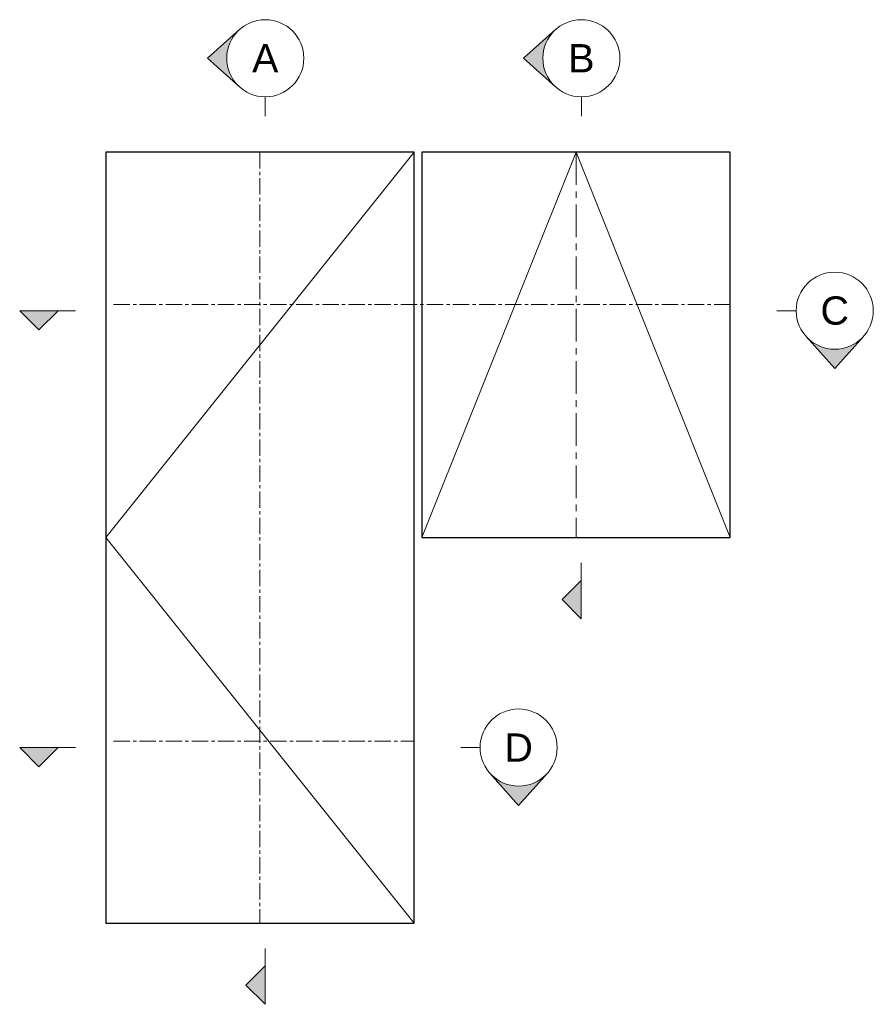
# Model space of a CAD drawing. Header units: millimetres. Extents: x 80 to 17288, y -2623 to 7492.
# Tile 125 of 125: x 16466 to 16799, y 7017 to 7401. Entities that reach past the tile are written whole.
import ezdxf

# ---------------------------------------------------------------- set-up
doc = ezdxf.new("R2010")
doc.units = ezdxf.units.MM
doc.linetypes.add('CENTERX2', pattern=[20.32, 12.7, -2.54, 2.54, -2.54])
doc.layers.add('UNO-Dark Grey', color=7, linetype='Continuous', lineweight=13, true_color=0x44474e)
doc.styles.add('UNO Text', font='arial.ttf')

msp = doc.modelspace()

# ---------------------------------------------------------------- hatches: boundary and pattern name
at = {"layer": 'UNO-Dark Grey'}
h = msp.add_hatch(color=256, dxfattribs=at)
h.dxf.hatch_style = 1
h.paths.add_polyline_path([(16552.05, 7374.42, -0.213422), (16547.05, 7385.6, -0.213422), (16552.05, 7396.78), (16539.55, 7385.6)])
h = msp.add_hatch(color=256, dxfattribs=at)
h.dxf.hatch_style = 1
h.paths.add_polyline_path([(16675.05, 7374.42, -0.213422), (16670.05, 7385.6, -0.213422), (16675.05, 7396.78), (16662.55, 7385.6)])
h = msp.add_hatch(color=256, dxfattribs=at)
h.dxf.hatch_style = 1
h.paths.add_polyline_path([(16466.5, 7287.34), (16474, 7279.84), (16481.5, 7287.34)])
h = msp.add_hatch(color=256, dxfattribs=at)
h.dxf.hatch_style = 1
h.paths.add_polyline_path([(16772.47, 7277.34), (16783.65, 7264.84), (16794.83, 7277.34, -0.447214)])
h = msp.add_hatch(color=256, dxfattribs=at)
h.dxf.hatch_style = 1
h.paths.add_polyline_path([(16685.04, 7182.41), (16677.54, 7174.91), (16685.04, 7167.41)])
h = msp.add_hatch(color=256, dxfattribs=at)
h.dxf.hatch_style = 1
h.paths.add_polyline_path([(16466.5, 7117.34), (16474, 7109.84), (16481.5, 7117.34)])
h = msp.add_hatch(color=256, dxfattribs=at)
h.dxf.hatch_style = 1
h.paths.add_polyline_path([(16649.47, 7107.34), (16660.65, 7094.84), (16671.83, 7107.34, -0.447214)])
h = msp.add_hatch(color=256, dxfattribs=at)
h.dxf.hatch_style = 1
h.paths.add_polyline_path([(16562.04, 7032.41), (16554.54, 7024.91), (16562.04, 7017.41)])

# ---------------------------------------------------------------- linework, layer by layer
for points in [[(16500, 7049.03), (16620, 7049.03), (16620, 7349.03), (16500, 7349.03)], [(16623, 7199.03), (16743, 7199.03), (16743, 7349.03), (16623, 7349.03)]]:
    msp.add_lwpolyline(points, close=True)
for p, q in [((16539.55, 7385.6), (16552.05, 7396.78)), ((16662.55, 7385.6), (16675.05, 7396.78)), ((16539.55, 7385.6), (16552.05, 7374.42)), ((16662.55, 7385.6), (16675.05, 7374.42)), ((16562.05, 7370.6), (16562.05, 7363.1)), ((16685.05, 7370.6), (16685.05, 7363.1)), ((16466.5, 7287.34), (16474, 7279.84)), ((16488.26, 7287.34), (16466.5, 7287.34)), ((16481.5, 7287.34), (16474, 7279.84)), ((16768.65, 7287.34), (16761.15, 7287.34)), ((16783.65, 7264.84), (16772.47, 7277.34)), ((16783.65, 7264.84), (16794.83, 7277.34)), ((16685.04, 7189.17), (16685.04, 7167.41)), ((16685.04, 7182.41), (16677.54, 7174.91)), ((16685.04, 7167.41), (16677.54, 7174.91)), ((16466.5, 7117.34), (16474, 7109.84)), ((16488.26, 7117.34), (16466.5, 7117.34)), ((16481.5, 7117.34), (16474, 7109.84)), ((16645.65, 7117.34), (16638.15, 7117.34)), ((16660.65, 7094.84), (16649.47, 7107.34)), ((16660.65, 7094.84), (16671.83, 7107.34)), ((16562.04, 7039.17), (16562.04, 7017.41)), ((16562.04, 7032.41), (16554.54, 7024.91)), ((16562.04, 7017.41), (16554.54, 7024.91))]:
    msp.add_line(p, q, dxfattribs=at)
for points in [[(16620, 7349.03), (16500, 7199.03), (16620, 7049.03)], [(16623, 7199.03), (16683, 7349.03), (16743, 7199.03)]]:
    msp.add_lwpolyline(points, dxfattribs=at)
at = {"layer": 'UNO-Dark Grey', "linetype": 'CENTERX2', "ltscale": 0.5}
for points in [[(16560, 7349.03), (16560, 7049.03)], [(16503, 7289.81), (16743, 7289.81)], [(16503, 7119.81), (16620, 7119.81)]]:
    msp.add_lwpolyline(points, dxfattribs=at)
at = {"layer": 'UNO-Dark Grey', "linetype": 'CENTERX2'}
msp.add_lwpolyline([(16683, 7349.03), (16683, 7199.03)], dxfattribs=at)
at = {"layer": 'UNO-Dark Grey'}
for centre in [(16562.05, 7385.6), (16685.05, 7385.6), (16783.65, 7287.34), (16660.65, 7117.34)]:
    msp.add_circle(centre, 15, dxfattribs=at)

# ---------------------------------------------------------------- texts
at = {"layer": 'UNO-Dark Grey', "char_height": 11, "attachment_point": 5, "style": 'UNO Text'}
for s, insert in [('A', (16562.05, 7385.6)), ('B', (16685.05, 7385.6)), ('C', (16783.65, 7287.34)), ('D', (16660.65, 7117.34))]:
    msp.add_mtext_dynamic_manual_height_columns(s, width=8.0833, gutter_width=12.5, heights=[0], dxfattribs=dict(at, insert=insert))

doc.saveas('drawing.dxf')
